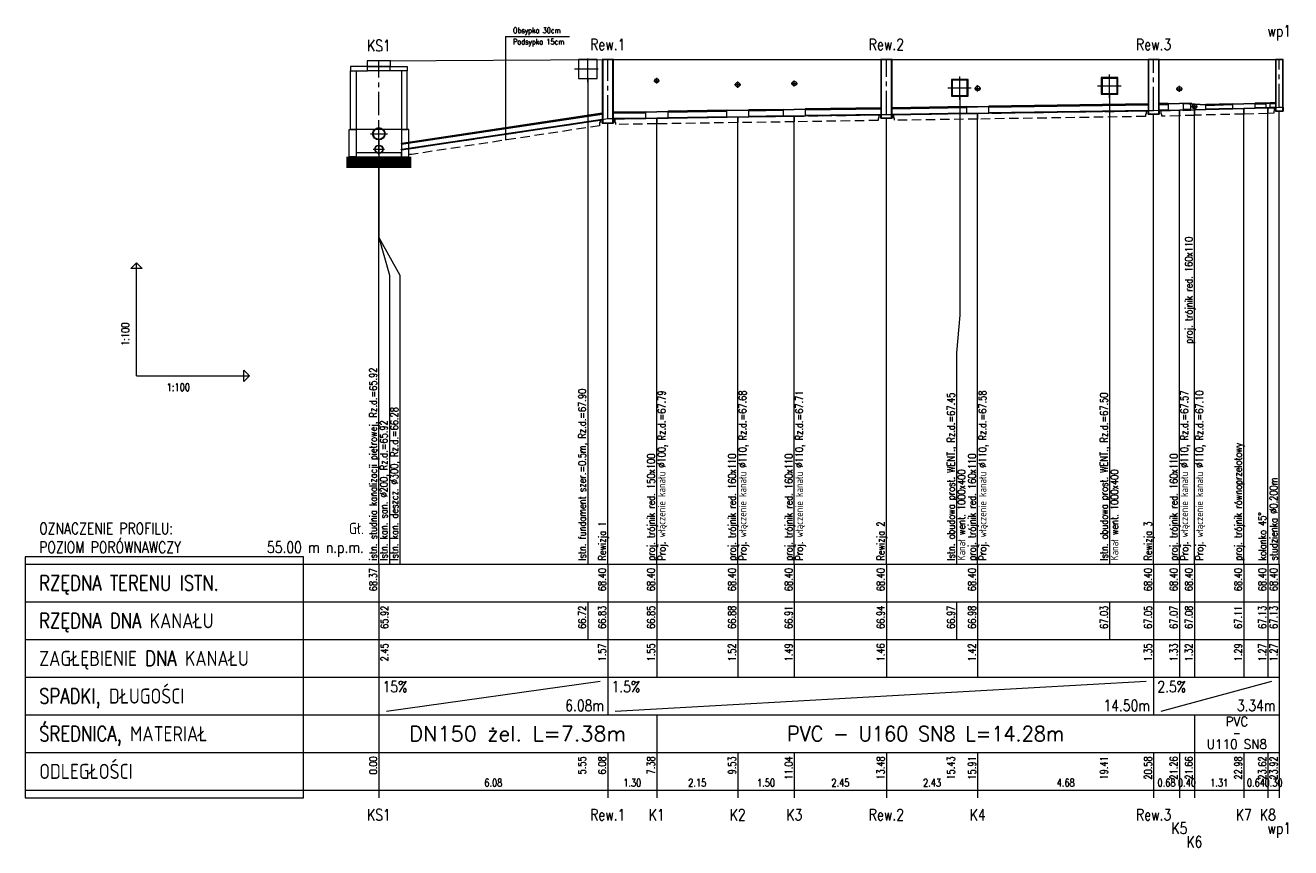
# Model space of a CAD drawing. Header units: millimetres. Extents: x 50853 to 54955, y -8480 to -6058.
# Tile 16 of 28: x 52067 to 52403, y -6993 to -6775. Entities that reach past the tile are written whole.
import ezdxf
from ezdxf.enums import TextEntityAlignment as Align

# ---------------------------------------------------------------- set-up
doc = ezdxf.new("R2010")
doc.units = ezdxf.units.MM
doc.header["$LTSCALE"] = 5
doc.linetypes.add('CENTER', pattern=[2, 1.25, -0.25, 0.25, -0.25])
doc.linetypes.add('DASHED', pattern=[0.75, 0.5, -0.25])
for name, color, linetype, lineweight in [('Liczby', 7, 'Continuous', 20), ('Linie_odn', 7, 'Continuous', 13), ('Linie_opisowe', 7, 'Continuous', 13), ('Linie_tabeli', 7, 'Continuous', 13), ('Odcinki', 5, 'Continuous', 30), ('Opis_PZ', 7, 'Continuous', 20), ('Opis_uzbr_p', 7, 'Continuous', 20), ('Opis_wl', 7, 'Continuous', 20), ('Osie', 7, 'CENTER', 13), ('Podsypki', 7, 'DASHED', 13), ('Ter_istn', 8, 'Continuous', 13), ('Uzbr_podz', 7, 'Continuous', 13), ('Wezly', 5, 'Continuous', 13), ('Wymiary', 7, 'Continuous', 13)]:
    doc.layers.add(name, color=color, linetype=linetype, lineweight=lineweight)
doc.styles.add('Styl1', font='SIMPLEX.shx', dxfattribs={"width": 0.8})
doc.styles.add('Styl10', font='SIMPLEX.shx', dxfattribs={"width": 0.8})
doc.styles.add('Styl13', font='SIMPLEX.shx', dxfattribs={"width": 0.8})
doc.styles.add('Styl15', font='SIMPLEX.shx', dxfattribs={"width": 0.8})
doc.styles.add('Styl17', font='SIMPLEX.shx', dxfattribs={"width": 0.8})
doc.styles.add('Styl19', font='SIMPLEX.shx', dxfattribs={"width": 0.8})
doc.styles.add('Styl2', font='SIMPLEX.shx', dxfattribs={"width": 0.8})
doc.styles.add('Styl25', font='SIMPLEX.shx', dxfattribs={"width": 0.8})
doc.styles.add('Styl3', font='SIMPLEX.shx', dxfattribs={"width": 0.8})
doc.styles.add('Styl4', font='SIMPLEX.shx', dxfattribs={"width": 0.8})
doc.styles.add('Styl5', font='SIMPLEX.shx', dxfattribs={"width": 0.8})
doc.styles.add('Styl6', font='SIMPLEX.shx', dxfattribs={"width": 0.8})
doc.styles.add('Styl8', font='SIMPLEX.shx', dxfattribs={"width": 0.8})
doc.styles.add('Styl9', font='SIMPLEX.shx', dxfattribs={"width": 0.8})

msp = doc.modelspace()

# ---------------------------------------------------------------- linework, layer by layer
at = {"layer": 'Linie_odn'}
for p, q in [((52194.85, -6777.49), (52211.87, -6777.49)), ((52194.85, -6777.49), (52194.85, -6804.98)), ((52096.86, -6867.61), (52096.86, -6837.61)), ((52096.86, -6867.61), (52126.86, -6867.61))]:
    msp.add_line(p, q, dxfattribs=at)
for points in [[(52235.01, -6917.61), (52235.01, -6799.1)], [(52256.52, -6917.61), (52256.52, -6798.77)], [(52271.56, -6917.61), (52271.56, -6798.55)], [(52296.01, -6917.61), (52296.01, -6799.2)], [(52320.26, -6917.61), (52320.26, -6797.82)], [(52367.01, -6917.61), (52367.01, -6798.14)], [(52373.84, -6917.61), (52373.84, -6796.95)], [(52377.85, -6917.61), (52377.85, -6796.85)], [(52390.97, -6917.61), (52390.97, -6796.52)], [(52397.37, -6917.61), (52397.37, -6796.36)], [(52400.38, -6917.61), (52400.38, -6797.31)], [(52222.01, -6917.61), (52222.01, -6800.52)], [(52161.21, -6917.61), (52161.21, -6809.41)]]:
    msp.add_lwpolyline(points, dxfattribs=at)
for points in [[(52096.86, -6837.61), (52098.36, -6839.11), (52095.36, -6839.11)], [(52126.86, -6867.61), (52125.36, -6869.11), (52125.36, -6866.11)]]:
    msp.add_lwpolyline(points, close=True, dxfattribs=at)
at = {"layer": 'Linie_opisowe'}
for p, q in [((52216.71, -6788.61), (52216.71, -6917.61)), ((52355.31, -6792.61), (52355.31, -6917.61))]:
    msp.add_line(p, q, dxfattribs=at)
for points in [[(52315.51, -6793.11), (52315.51, -6851.45), (52314.66, -6861.45), (52314.66, -6917.61)], [(52161.21, -6804.81), (52161.21, -6830.81), (52166.81, -6840.81), (52166.81, -6917.61)], [(52161.21, -6808.41), (52161.21, -6830.81), (52164.01, -6840.81), (52164.01, -6917.61)]]:
    msp.add_lwpolyline(points, dxfattribs=at)
at = {"layer": 'Linie_tabeli'}
for p, q in [((52067.29, -6917.61), (52161.21, -6917.61)), ((52161.21, -6917.61), (52400.38, -6917.61)), ((52161.21, -6917.61), (52161.21, -6977.61)), ((52161.21, -6917.61), (52161.21, -6947.61)), ((52222.01, -6917.61), (52222.01, -6947.61)), ((52235.01, -6917.61), (52235.01, -6947.61)), ((52256.52, -6917.61), (52256.52, -6947.61)), ((52271.56, -6917.61), (52271.56, -6947.61)), ((52296.01, -6917.61), (52296.01, -6947.61)), ((52320.26, -6917.61), (52320.26, -6947.61)), ((52367.01, -6917.61), (52367.01, -6947.61)), ((52373.84, -6917.61), (52373.84, -6947.61)), ((52377.85, -6917.61), (52377.85, -6947.61)), ((52390.97, -6917.61), (52390.97, -6947.61)), ((52397.37, -6917.61), (52397.37, -6947.61)), ((52400.38, -6917.61), (52400.38, -6977.61)), ((52400.38, -6917.61), (52400.38, -6947.61)), ((52067.29, -6927.61), (52161.21, -6927.61)), ((52161.21, -6927.61), (52400.38, -6927.61)), ((52216.71, -6927.61), (52216.71, -6937.61)), ((52314.66, -6927.61), (52314.66, -6937.61)), ((52355.31, -6927.61), (52355.31, -6937.61)), ((52067.29, -6937.61), (52161.21, -6937.61)), ((52161.21, -6937.61), (52400.38, -6937.61)), ((52067.29, -6947.61), (52161.21, -6947.61)), ((52161.21, -6947.61), (52400.38, -6947.61)), ((52161.21, -6947.61), (52161.21, -6957.61)), ((52163.21, -6956.61), (52220.01, -6948.61)), ((52222.01, -6947.61), (52222.01, -6957.61)), ((52222.01, -6947.61), (52222.01, -6957.61)), ((52224.01, -6956.61), (52365.01, -6948.61)), ((52367.01, -6947.61), (52367.01, -6957.61)), ((52367.01, -6947.61), (52367.01, -6957.61)), ((52369.01, -6956.61), (52398.38, -6948.61)), ((52400.38, -6947.61), (52400.38, -6957.61)), ((52067.29, -6957.61), (52161.21, -6957.61)), ((52161.21, -6957.61), (52400.38, -6957.61)), ((52235.01, -6957.61), (52235.01, -6967.61)), ((52377.85, -6957.61), (52377.85, -6967.61)), ((52400.38, -6957.61), (52400.38, -6967.61)), ((52067.29, -6967.61), (52161.21, -6967.61)), ((52161.21, -6967.61), (52400.38, -6967.61)), ((52161.21, -6967.61), (52161.21, -6979.61)), ((52222.01, -6967.61), (52222.01, -6979.61)), ((52235.01, -6967.61), (52235.01, -6979.61)), ((52256.52, -6967.61), (52256.52, -6979.61)), ((52271.56, -6967.61), (52271.56, -6979.61)), ((52296.01, -6967.61), (52296.01, -6979.61)), ((52320.26, -6967.61), (52320.26, -6979.61)), ((52367.01, -6967.61), (52367.01, -6979.61)), ((52373.84, -6967.61), (52373.84, -6979.61)), ((52377.85, -6967.61), (52377.85, -6979.61)), ((52390.97, -6967.61), (52390.97, -6979.61)), ((52397.37, -6967.61), (52397.37, -6979.61)), ((52400.38, -6967.61), (52400.38, -6979.61)), ((52067.29, -6977.61), (52161.21, -6977.61)), ((52161.21, -6977.61), (52400.38, -6977.61))]:
    msp.add_line(p, q, dxfattribs=at)
msp.add_lwpolyline([(52067.29, -6979.61), (52141.21, -6979.61), (52141.21, -6915.61), (52067.29, -6915.61)], close=True, dxfattribs=at)
at = {"layer": 'Odcinki'}
for points in [[(52297.51, -6796.56), (52317.26, -6796.26), (52317.26, -6796.18), (52297.51, -6796.48)], [(52323.26, -6796.17), (52365.51, -6795.54), (52365.51, -6795.46), (52323.26, -6796.09)], [(52368.51, -6795.48), (52370.84, -6795.42), (52370.84, -6795.34), (52368.51, -6795.4)], [(52376.84, -6795.27), (52374.85, -6795.32), (52374.85, -6795.24), (52376.84, -6795.19)], [(52380.85, -6795.67), (52387.97, -6795.49), (52387.97, -6795.44), (52380.85, -6795.62)], [(52393.97, -6795.34), (52396.82, -6795.27), (52396.82, -6795.22), (52393.97, -6795.29)], [(52397.92, -6795.24), (52399.38, -6795.21), (52399.38, -6795.15), (52397.92, -6795.19)], [(52167.21, -6806.01), (52220.51, -6798.02), (52220.51, -6797.94), (52167.21, -6805.94)], [(52167.21, -6807.51), (52220.51, -6799.52), (52220.51, -6799.59), (52167.21, -6807.59)], [(52223.51, -6797.77), (52232.01, -6797.64), (52232.01, -6797.57), (52223.51, -6797.7)], [(52223.51, -6799.27), (52232.01, -6799.14), (52232.01, -6799.22), (52223.51, -6799.35)], [(52238.01, -6797.45), (52253.52, -6797.22), (52253.52, -6797.14), (52238.01, -6797.37)], [(52238.01, -6799.05), (52253.52, -6798.82), (52253.52, -6798.9), (52238.01, -6799.13)], [(52259.52, -6797.13), (52268.56, -6796.99), (52268.56, -6796.91), (52259.52, -6797.05)], [(52259.52, -6798.73), (52268.56, -6798.59), (52268.56, -6798.67), (52259.52, -6798.81)], [(52274.56, -6796.9), (52294.51, -6796.6), (52294.51, -6796.52), (52274.56, -6796.82)], [(52274.56, -6798.5), (52294.51, -6798.2), (52294.51, -6798.28), (52274.56, -6798.58)], [(52297.51, -6798.16), (52317.26, -6797.86), (52317.26, -6797.94), (52297.51, -6798.24)], [(52323.26, -6797.77), (52365.51, -6797.14), (52365.51, -6797.22), (52323.26, -6797.85)], [(52368.51, -6797.08), (52370.84, -6797.02), (52370.84, -6797.1), (52368.51, -6797.16)], [(52376.84, -6796.87), (52374.85, -6796.92), (52374.85, -6797), (52376.84, -6796.95)], [(52380.85, -6796.77), (52387.97, -6796.59), (52387.97, -6796.65), (52380.85, -6796.83)], [(52393.97, -6796.44), (52396.82, -6796.37), (52396.82, -6796.43), (52393.97, -6796.5)], [(52397.92, -6796.34), (52399.38, -6796.31), (52399.38, -6796.36), (52397.92, -6796.4)]]:
    msp.add_lwpolyline(points, close=True, dxfattribs=at)
at = {"layer": 'Opis_wl'}
for centre, radius in [((52235.01, -6789.21), 0.55), ((52235.01, -6789.21), 0.5), ((52271.56, -6789.96), 0.605), ((52271.56, -6789.96), 0.55), ((52256.52, -6790.26), 0.605), ((52256.52, -6790.26), 0.55), ((52320.26, -6791.26), 0.605), ((52320.26, -6791.26), 0.55), ((52373.84, -6791.36), 0.605), ((52373.84, -6791.36), 0.55), ((52377.85, -6796.06), 0.605), ((52377.85, -6796.06), 0.55)]:
    msp.add_circle(centre, radius, dxfattribs=at)
at = {"layer": 'Osie'}
for p, q in [((52216.71, -6789.61), (52216.71, -6782.61)), ((52161.21, -6808.41), (52161.21, -6783.91)), ((52213.21, -6786.11), (52220.21, -6786.11)), ((52222.01, -6799.29), (52222.01, -6783.61)), ((52296.01, -6798.18), (52296.01, -6783.61)), ((52367.01, -6797.12), (52367.01, -6783.61)), ((52400.38, -6796.28), (52400.38, -6783.61)), ((52234.26, -6789.21), (52235.76, -6789.21)), ((52235.01, -6789.96), (52235.01, -6788.46)), ((52256.52, -6791.09), (52256.52, -6789.44)), ((52271.56, -6790.79), (52271.56, -6789.14)), ((52315.51, -6794.31), (52315.51, -6787.91)), ((52315.51, -6794.11), (52315.51, -6788.11)), ((52355.31, -6793.81), (52355.31, -6787.41)), ((52355.31, -6793.61), (52355.31, -6787.61)), ((52255.7, -6790.26), (52257.35, -6790.26)), ((52270.74, -6789.96), (52272.39, -6789.96)), ((52312.31, -6791.11), (52318.71, -6791.11)), ((52312.51, -6791.11), (52318.51, -6791.11)), ((52319.44, -6791.26), (52321.09, -6791.26)), ((52320.26, -6792.09), (52320.26, -6790.44)), ((52352.11, -6790.61), (52358.51, -6790.61)), ((52352.31, -6790.61), (52358.31, -6790.61)), ((52373.02, -6791.36), (52374.67, -6791.36)), ((52373.84, -6792.19), (52373.84, -6790.54)), ((52377.03, -6796.06), (52378.68, -6796.06)), ((52377.85, -6796.89), (52377.85, -6795.24)), ((52161.21, -6805.56), (52161.21, -6801.06)), ((52158.96, -6803.31), (52163.46, -6803.31)), ((52161.21, -6808.91), (52161.21, -6805.91)), ((52159.71, -6807.41), (52162.71, -6807.41))]:
    msp.add_line(p, q, dxfattribs=at)
at = {"layer": 'Podsypki'}
for points in [[(52223.99, -6799.34), (52235.01, -6799.17), (52235.01, -6800.1), (52235.01, -6800.1), (52235.01, -6800.67), (52224.17, -6800.84), (52224.17, -6800.29), (52223.99, -6800.29)], [(52235.01, -6799.18), (52256.52, -6798.85), (52256.52, -6799.77), (52256.52, -6799.77), (52256.52, -6800.35), (52235.01, -6800.68), (52235.01, -6800.1), (52235.01, -6800.1)], [(52256.52, -6798.85), (52271.56, -6798.63), (52271.56, -6799.55), (52271.56, -6799.55), (52271.56, -6800.13), (52256.52, -6800.35), (52256.52, -6799.77), (52256.52, -6799.77)], [(52271.56, -6798.63), (52294.03, -6798.29), (52294.03, -6799.18), (52293.85, -6799.18), (52293.85, -6799.79), (52271.56, -6800.13), (52271.56, -6799.55), (52271.56, -6799.55)], [(52297.99, -6798.23), (52320.26, -6797.9), (52320.26, -6798.82), (52320.26, -6798.82), (52320.26, -6799.4), (52298.17, -6799.73), (52298.17, -6799.18), (52297.99, -6799.18)], [(52320.26, -6797.9), (52365.03, -6797.23), (52365.03, -6798.12), (52364.85, -6798.12), (52364.85, -6798.73), (52320.26, -6799.4), (52320.26, -6798.82), (52320.26, -6798.82)], [(52368.99, -6797.15), (52373.84, -6797.03), (52373.84, -6797.95), (52373.84, -6797.95), (52373.84, -6798.53), (52369.17, -6798.65), (52369.17, -6798.12), (52368.99, -6798.12)], [(52373.84, -6797.03), (52377.85, -6796.93), (52377.85, -6797.85), (52377.85, -6797.85), (52377.85, -6798.43), (52373.84, -6798.53), (52373.84, -6797.95), (52373.84, -6797.95)], [(52377.85, -6796.9), (52390.97, -6796.57), (52390.97, -6797.52), (52390.97, -6797.52), (52390.97, -6798.07), (52377.85, -6798.4), (52377.85, -6797.85), (52377.85, -6797.85)], [(52390.97, -6796.57), (52397.37, -6796.41), (52397.37, -6797.36), (52397.37, -6797.36), (52397.37, -6797.91), (52390.97, -6798.07), (52390.97, -6797.52), (52390.97, -6797.52)], [(52397.37, -6796.41), (52399.06, -6796.37), (52399.06, -6797.28), (52398.94, -6797.28), (52398.94, -6797.87), (52397.37, -6797.91), (52397.37, -6797.36), (52397.37, -6797.36)], [(52169.13, -6807.3), (52220.03, -6799.66), (52220.03, -6800.29), (52219.85, -6800.29), (52219.85, -6801.16), (52169.85, -6808.8), (52169.85, -6808.8), (52169.13, -6808.8)]]:
    msp.add_lwpolyline(points, close=True, dxfattribs=at)
at = {"layer": 'Ter_istn'}
msp.add_lwpolyline([(52161.21, -6783.91), (52222.01, -6783.61), (52235.01, -6783.61), (52256.52, -6783.61), (52271.56, -6783.61), (52296.01, -6783.61), (52320.26, -6783.61), (52367.01, -6783.61), (52373.84, -6783.61), (52377.85, -6783.61), (52390.97, -6783.61), (52397.37, -6783.61), (52400.38, -6783.61)], dxfattribs=at)
at = {"layer": 'Uzbr_podz'}
for points in [[(52214.21, -6788.61), (52219.21, -6788.61), (52219.21, -6783.61), (52214.21, -6783.61)], [(52313.31, -6793.31), (52317.71, -6793.31), (52317.71, -6788.91), (52313.31, -6788.91)], [(52313.51, -6793.11), (52317.51, -6793.11), (52317.51, -6789.11), (52313.51, -6789.11)], [(52353.11, -6792.81), (52357.51, -6792.81), (52357.51, -6788.41), (52353.11, -6788.41)], [(52353.31, -6792.61), (52357.31, -6792.61), (52357.31, -6788.61), (52353.31, -6788.61)]]:
    msp.add_lwpolyline(points, close=True, dxfattribs=at)
for centre, radius in [((52161.21, -6803.31), 1.65), ((52161.21, -6803.31), 1.5), ((52161.21, -6807.41), 1.1), ((52161.21, -6807.41), 1)]:
    msp.add_circle(centre, radius, dxfattribs=at)
at = {"layer": 'Wezly'}
for p, q in [((52164.21, -6785.41), (52158.21, -6785.41)), ((52164.21, -6786.61), (52158.21, -6786.61)), ((52320.26, -6796.14), (52317.26, -6796.18)), ((52317.26, -6796.18), (52317.26, -6797.94)), ((52320.26, -6796.22), (52317.26, -6796.26)), ((52323.26, -6796.09), (52320.26, -6796.14)), ((52323.26, -6796.17), (52320.26, -6796.22)), ((52323.26, -6797.85), (52323.26, -6796.09)), ((52373.84, -6795.27), (52370.84, -6795.34)), ((52370.84, -6795.34), (52370.84, -6797.1)), ((52373.84, -6795.35), (52370.84, -6795.42)), ((52376.84, -6795.19), (52373.84, -6795.27)), ((52376.84, -6795.27), (52373.84, -6795.35)), ((52377.85, -6795.43), (52374.85, -6795.24)), ((52374.85, -6795.24), (52374.85, -6797)), ((52377.85, -6795.5), (52374.85, -6795.32)), ((52376.84, -6796.95), (52376.84, -6795.19)), ((52380.85, -6795.62), (52377.85, -6795.43)), ((52380.85, -6795.67), (52377.85, -6795.5)), ((52380.85, -6796.83), (52380.85, -6795.62)), ((52390.97, -6795.36), (52387.97, -6795.44)), ((52390.97, -6795.42), (52387.97, -6795.49)), ((52387.97, -6795.44), (52387.97, -6796.65)), ((52393.97, -6795.29), (52390.97, -6795.36)), ((52393.97, -6795.34), (52390.97, -6795.42)), ((52393.97, -6796.5), (52393.97, -6795.29)), ((52397.37, -6795.2), (52396.82, -6795.22)), ((52396.82, -6795.22), (52396.82, -6796.43)), ((52397.37, -6795.26), (52396.82, -6795.27)), ((52397.92, -6795.19), (52397.37, -6795.2)), ((52397.92, -6795.24), (52397.37, -6795.26)), ((52397.92, -6796.4), (52397.92, -6795.19)), ((52235.01, -6797.47), (52232.01, -6797.57)), ((52235.01, -6797.55), (52232.01, -6797.64)), ((52232.01, -6797.57), (52232.01, -6799.22)), ((52232.01, -6799.14), (52235.01, -6799.1)), ((52232.01, -6799.22), (52235.01, -6799.17)), ((52238.01, -6797.37), (52235.01, -6797.47)), ((52238.01, -6797.45), (52235.01, -6797.55)), ((52235.01, -6799.1), (52238.01, -6799.05)), ((52235.01, -6799.17), (52238.01, -6799.13)), ((52238.01, -6799.13), (52238.01, -6797.37)), ((52256.52, -6797.09), (52253.52, -6797.14)), ((52253.52, -6797.14), (52253.52, -6798.9)), ((52256.52, -6797.17), (52253.52, -6797.22)), ((52253.52, -6798.82), (52256.52, -6798.77)), ((52253.52, -6798.9), (52256.52, -6798.85)), ((52259.52, -6797.05), (52256.52, -6797.09)), ((52259.52, -6797.13), (52256.52, -6797.17)), ((52256.52, -6798.77), (52259.52, -6798.73)), ((52256.52, -6798.85), (52259.52, -6798.81)), ((52259.52, -6798.81), (52259.52, -6797.05)), ((52271.56, -6796.87), (52268.56, -6796.91)), ((52268.56, -6796.91), (52268.56, -6798.67)), ((52271.56, -6796.95), (52268.56, -6796.99)), ((52268.56, -6798.59), (52271.56, -6798.55)), ((52268.56, -6798.67), (52271.56, -6798.63)), ((52274.56, -6796.82), (52271.56, -6796.87)), ((52274.56, -6796.9), (52271.56, -6796.95)), ((52271.56, -6798.55), (52274.56, -6798.5)), ((52271.56, -6798.63), (52274.56, -6798.58)), ((52274.56, -6798.58), (52274.56, -6796.82)), ((52317.26, -6797.86), (52320.26, -6797.82)), ((52317.26, -6797.94), (52320.26, -6797.9)), ((52320.26, -6797.82), (52323.26, -6797.77)), ((52320.26, -6797.9), (52323.26, -6797.85)), ((52370.84, -6797.02), (52373.84, -6796.95)), ((52370.84, -6797.1), (52373.84, -6797.03)), ((52373.84, -6796.95), (52376.84, -6796.87)), ((52373.84, -6797.03), (52376.84, -6796.95)), ((52374.85, -6796.92), (52377.85, -6796.85)), ((52374.85, -6797), (52377.85, -6796.91)), ((52377.85, -6796.85), (52380.85, -6796.77)), ((52377.85, -6796.91), (52380.85, -6796.83)), ((52387.97, -6796.59), (52390.97, -6796.52)), ((52387.97, -6796.65), (52390.97, -6796.57)), ((52390.97, -6796.52), (52393.97, -6796.44)), ((52390.97, -6796.57), (52393.97, -6796.5)), ((52396.82, -6796.37), (52397.37, -6796.36)), ((52396.82, -6796.43), (52397.37, -6796.41)), ((52397.37, -6796.36), (52397.92, -6796.34)), ((52397.37, -6796.41), (52397.92, -6796.4)), ((52167.81, -6802.21), (52154.61, -6802.21))]:
    msp.add_line(p, q, dxfattribs=at)
for points in [[(52158.21, -6785.41), (52153.71, -6785.41), (52153.71, -6786.61), (52158.21, -6786.61)], [(52158.09, -6785.41), (52164.34, -6785.41), (52164.34, -6783.91), (52158.09, -6783.91)], [(52164.21, -6785.41), (52168.71, -6785.41), (52168.71, -6786.61), (52164.21, -6786.61)], [(52220.51, -6783.61), (52223.51, -6783.61), (52223.51, -6783.61), (52220.51, -6783.61)], [(52220.51, -6800.52), (52223.51, -6800.52), (52223.51, -6783.61), (52220.51, -6783.61)], [(52220.66, -6800.52), (52223.36, -6800.52), (52223.36, -6783.61), (52220.66, -6783.61)], [(52294.51, -6783.61), (52297.51, -6783.61), (52297.51, -6783.61), (52294.51, -6783.61)], [(52294.51, -6799.21), (52297.51, -6799.21), (52297.51, -6783.61), (52294.51, -6783.61)], [(52294.66, -6799.21), (52297.36, -6799.21), (52297.36, -6783.61), (52294.66, -6783.61)], [(52365.51, -6783.61), (52368.51, -6783.61), (52368.51, -6783.61), (52365.51, -6783.61)], [(52365.51, -6798.14), (52368.51, -6798.14), (52368.51, -6783.61), (52365.51, -6783.61)], [(52365.66, -6798.14), (52368.36, -6798.14), (52368.36, -6783.61), (52365.66, -6783.61)], [(52399.38, -6783.61), (52401.38, -6783.61), (52401.38, -6783.61), (52399.38, -6783.61)], [(52399.38, -6797.31), (52401.38, -6797.31), (52401.38, -6783.61), (52399.38, -6783.61)], [(52399.48, -6797.31), (52401.28, -6797.31), (52401.28, -6783.61), (52399.48, -6783.61)], [(52155.21, -6802.21), (52153.71, -6802.21), (52153.71, -6786.61), (52155.21, -6786.61)], [(52167.21, -6802.21), (52168.71, -6802.21), (52168.71, -6786.61), (52167.21, -6786.61)], [(52222.01, -6800.52), (52220.51, -6800.52), (52220.51, -6799.52), (52222.01, -6799.29), (52223.51, -6799.27), (52223.51, -6800.52)], [(52296.01, -6799.2), (52294.51, -6799.2), (52294.51, -6798.2), (52296.01, -6798.18), (52297.51, -6798.16), (52297.51, -6799.2)], [(52367.01, -6798.14), (52365.51, -6798.14), (52365.51, -6797.14), (52367.01, -6797.12), (52368.51, -6797.08), (52368.51, -6798.14)], [(52400.38, -6797.31), (52399.38, -6797.31), (52399.38, -6796.31), (52400.38, -6796.28), (52401.38, -6796.28), (52401.38, -6797.31)], [(52155.21, -6809.41), (52153.29, -6809.41), (52153.29, -6802.21), (52155.21, -6802.21)], [(52167.21, -6809.41), (52169.13, -6809.41), (52169.13, -6802.21), (52167.21, -6802.21)], [(52155.21, -6809.41), (52167.21, -6809.41), (52167.21, -6808.41), (52155.21, -6808.41)]]:
    msp.add_lwpolyline(points, close=True, dxfattribs=at)
for points, const_width in [([(52152.57, -6810.41), (52169.85, -6810.41)], 2), ([(52152.57, -6811.91), (52169.85, -6811.91)], 1)]:
    msp.add_lwpolyline(points, dxfattribs=dict(at, const_width=const_width))

# ---------------------------------------------------------------- texts
at = {"layer": 'Liczby', "width": 0.8}
for s, height, style, p in [('wp1', 3, 'Styl13', (52400.38, -6777.51)), ('KS1', 3, 'Styl13', (52161.21, -6781.41)), ('Rew.1', 3, 'Styl13', (52222.01, -6781.11)), ('Rew.2', 3, 'Styl13', (52296.01, -6781.11)), ('Rew.3', 3, 'Styl13', (52367.01, -6781.11)), ('6.08', 2, 'Styl6', (52191.61, -6976.61)), ('1.30', 2, 'Styl6', (52228.51, -6976.61)), ('2.15', 2, 'Styl6', (52245.77, -6976.61)), ('1.50', 2, 'Styl6', (52264.04, -6976.61)), ('2.45', 2, 'Styl6', (52283.79, -6976.61)), ('2.43', 2, 'Styl6', (52308.14, -6976.61)), ('4.68', 2, 'Styl6', (52343.64, -6976.61)), ('0.68', 2, 'Styl6', (52370.43, -6976.61)), ('0.40', 2, 'Styl6', (52375.85, -6976.61)), ('1.31', 2, 'Styl6', (52384.41, -6976.61)), ('0.64', 2, 'Styl6', (52394.17, -6976.61)), ('0.30', 2, 'Styl6', (52398.88, -6976.61)), ('KS1', 3, 'Styl13', (52161.21, -6985.61)), ('Rew.1', 3, 'Styl13', (52222.01, -6985.61)), ('K1', 3, 'Styl13', (52235.01, -6985.61)), ('K2', 3, 'Styl13', (52256.52, -6985.61)), ('K3', 3, 'Styl13', (52271.56, -6985.61)), ('Rew.2', 3, 'Styl13', (52296.01, -6985.61)), ('K4', 3, 'Styl13', (52320.26, -6985.61)), ('Rew.3', 3, 'Styl13', (52367.01, -6985.61)), ('K7', 3, 'Styl13', (52390.97, -6985.61)), ('K8', 3, 'Styl13', (52397.37, -6985.61)), ('K5', 3, 'Styl13', (52373.84, -6989.21)), ('wp1', 3, 'Styl13', (52400.38, -6989.21)), ('K6', 3, 'Styl13', (52377.85, -6992.81))]:
    msp.add_text(s, height=height, dxfattribs=dict(at, style=style)).set_placement(p, align=Align.CENTER)
for s, style, p in [('OZNACZENIE PROFILU:', 'Styl9', (52070.99, -6909.61)), ('POZIOM PORÓWNAWCZY', 'Styl10', (52070.99, -6914.61)), ('15%', 'Styl4', (52162.21, -6951.61)), ('1.5%', 'Styl4', (52223.01, -6951.61)), ('2.5%', 'Styl4', (52368.01, -6951.61))]:
    msp.add_text(s, height=3, dxfattribs=dict(at, style=style)).set_placement(p)
for s, style, p in [('Gł.', 'Styl9', (52157.21, -6909.61)), ('55.00 m n.p.m.', 'Styl10', (52157.21, -6914.61)), ('6.08m', 'Styl4', (52221.01, -6956.61)), ('14.50m', 'Styl4', (52366.01, -6956.61)), ('3.34m', 'Styl4', (52399.38, -6956.61))]:
    msp.add_text(s, height=3, dxfattribs=dict(at, style=style)).set_placement(p, align=Align.RIGHT)
for s, style, p in [('68.37', 'Styl2', (52160.71, -6918.61)), ('68.40', 'Styl2', (52221.51, -6918.61)), ('68.40', 'Styl2', (52234.51, -6918.61)), ('68.40', 'Styl2', (52256.02, -6918.61)), ('68.40', 'Styl2', (52271.06, -6918.61)), ('68.40', 'Styl2', (52295.51, -6918.61)), ('68.40', 'Styl2', (52319.76, -6918.61)), ('68.40', 'Styl2', (52366.51, -6918.61)), ('68.40', 'Styl2', (52373.34, -6918.61)), ('68.40', 'Styl2', (52377.35, -6918.61)), ('68.40', 'Styl2', (52390.47, -6918.61)), ('68.40', 'Styl2', (52396.87, -6918.61)), ('68.40', 'Styl2', (52399.88, -6918.61)), ('65.92', 'Styl2', (52163.71, -6928.61)), ('66.72', 'Styl3', (52216.21, -6928.61)), ('66.83', 'Styl2', (52221.51, -6928.61)), ('66.85', 'Styl2', (52234.51, -6928.61)), ('66.88', 'Styl2', (52256.02, -6928.61)), ('66.91', 'Styl2', (52271.06, -6928.61)), ('66.94', 'Styl2', (52295.51, -6928.61)), ('66.97', 'Styl3', (52314.16, -6928.61)), ('66.98', 'Styl2', (52319.76, -6928.61)), ('67.03', 'Styl3', (52354.81, -6928.61)), ('67.05', 'Styl2', (52366.51, -6928.61)), ('67.07', 'Styl2', (52373.34, -6928.61)), ('67.08', 'Styl2', (52377.35, -6928.61)), ('67.11', 'Styl2', (52390.47, -6928.61)), ('67.13', 'Styl2', (52396.87, -6928.61)), ('67.13', 'Styl2', (52399.88, -6928.61)), ('2.45', 'Styl2', (52163.71, -6938.61)), ('1.57', 'Styl2', (52221.51, -6938.61)), ('1.55', 'Styl2', (52234.51, -6938.61)), ('1.52', 'Styl2', (52256.02, -6938.61)), ('1.49', 'Styl2', (52271.06, -6938.61)), ('1.46', 'Styl2', (52295.51, -6938.61)), ('1.42', 'Styl2', (52319.76, -6938.61)), ('1.35', 'Styl2', (52366.51, -6938.61)), ('1.33', 'Styl2', (52373.34, -6938.61)), ('1.32', 'Styl2', (52377.35, -6938.61)), ('1.29', 'Styl2', (52390.47, -6938.61)), ('1.27', 'Styl2', (52396.87, -6938.61)), ('1.27', 'Styl2', (52399.88, -6938.61)), ('0.00', 'Styl2', (52160.71, -6968.61)), ('5.55', 'Styl3', (52216.21, -6968.61)), ('6.08', 'Styl2', (52221.51, -6968.61)), ('7.38', 'Styl2', (52234.51, -6968.61)), ('9.53', 'Styl2', (52256.02, -6968.61)), ('11.04', 'Styl2', (52271.06, -6968.61)), ('13.48', 'Styl2', (52295.51, -6968.61)), ('15.43', 'Styl3', (52314.16, -6968.61)), ('15.91', 'Styl2', (52319.76, -6968.61)), ('19.41', 'Styl3', (52354.81, -6968.61)), ('20.58', 'Styl2', (52366.51, -6968.61)), ('21.26', 'Styl2', (52373.34, -6968.61)), ('21.66', 'Styl2', (52377.35, -6968.61)), ('22.98', 'Styl2', (52390.47, -6968.61)), ('23.62', 'Styl2', (52396.87, -6968.61)), ('23.92', 'Styl2', (52399.88, -6968.61))]:
    msp.add_text(s, height=2, rotation=90, dxfattribs=dict(at, style=style)).set_placement(p, align=Align.RIGHT)
at = {"layer": 'Liczby', "style": 'Styl5'}
for s, height, width, p, p2 in [('DN150 żel. L=7.38m', 4, 0.930462, (52169.31, -6964.61), (52226.91, -6964.61)), ('PVC - U160 SN8 L=14.28m', 4, 0.849231, (52269.63, -6964.61), (52343.23, -6964.61)), ('PVC', 2.5, 0.9, (52386.12, -6960.61), (52392.12, -6960.61)), ('U110 SN8', 2.5, 0.902013, (52381.12, -6966.61), (52397.12, -6966.61)), ('-', 2.5, 0.933333, (52388.12, -6963.61), (52390.12, -6963.61))]:
    msp.add_text(s, height=height, dxfattribs=dict(at, width=width)).set_placement(p, p2, align=Align.FIT)
at = {"layer": 'Linie_odn', "style": 'Styl25', "width": 0.8}
for s, p in [('Obsypka 30cm', (52196.85, -6776.61)), ('Podsypka 15cm', (52196.85, -6779.61))]:
    msp.add_text(s, height=1.5, dxfattribs=at).set_placement(p)
at = {"layer": 'Linie_tabeli', "style": 'Styl1', "width": 0.8}
for s, p in [('RZĘDNA TERENU ISTN.', (52070.99, -6924.61)), ('RZĘDNA DNA KANAŁU', (52070.99, -6934.61)), ('ZAGŁĘBIENIE DNA KANAŁU', (52070.99, -6944.61)), ('SPADKI, DŁUGOŚCI', (52070.99, -6954.61)), ('ŚREDNICA, MATERIAŁ', (52070.99, -6964.61)), ('ODLEGŁOŚCI', (52070.99, -6974.61))]:
    msp.add_text(s, height=4, dxfattribs=at).set_placement(p)
at = {"layer": 'Opis_PZ', "style": 'Styl15', "width": 0.8}
for s, p in [('proj. trójnik red. 160x110', (52377.35, -6859.01)), ('istn. studnia kanalizacji piętrowej, Rz.d.=65.92', (52160.71, -6916.61)), ('proj. trójnik równoprzelotowy', (52390.47, -6916.61)), ('proj. trójnik red. 150x100', (52234.51, -6916.61)), ('proj. trójnik red. 160x110', (52256.02, -6916.61)), ('proj. trójnik red. 160x110', (52271.06, -6916.61)), ('proj. trójnik red. 160x110', (52319.76, -6916.61)), ('proj. trójnik red. 160x110', (52373.34, -6916.61)), ('studzienka %%C0.200m', (52399.88, -6916.61)), ('kolanko 45%%d', (52396.87, -6916.61)), ('Rewizja 1', (52221.51, -6916.61)), ('Rewizja 2', (52295.51, -6916.61)), ('Rewizja 3', (52366.51, -6916.61))]:
    msp.add_text(s, height=2, rotation=90, dxfattribs=at).set_placement(p)
at = {"layer": 'Opis_uzbr_p', "style": 'Styl19', "width": 0.8}
for s, p in [('Istn. fundament szer.=0.5m, Rz.d.=67.90', (52216.21, -6916.61)), ('Istn. obudowa prost. WENT., Rz.d.=67.45', (52314.16, -6916.61)), ('Istn. obudowa prost. WENT., Rz.d.=67.50', (52354.81, -6916.61)), ('Istn. kan. deszcz. %%C300, Rz.d.=66.28', (52166.31, -6916.61)), ('Istn. kan. san. %%C200, Rz.d.=65.92', (52163.51, -6916.61)), ('Kanał went. 1000x400', (52316.96, -6916.61)), ('Kanał went. 1000x400', (52357.61, -6916.61))]:
    msp.add_text(s, height=2, rotation=90, dxfattribs=at).set_placement(p)
at = {"layer": 'Opis_wl', "style": 'Styl17', "width": 0.8}
for s, p in [('Proj. włączenie kanału %%C100, Rz.d.=67.79', (52237.31, -6916.61)), ('Proj. włączenie kanału %%C110, Rz.d.=67.68', (52258.82, -6916.61)), ('Proj. włączenie kanału %%C110, Rz.d.=67.71', (52273.86, -6916.61)), ('Proj. włączenie kanału %%C110, Rz.d.=67.58', (52322.56, -6916.61)), ('Proj. włączenie kanału %%C110, Rz.d.=67.57', (52376.14, -6916.61)), ('Proj. włączenie kanału %%C110, Rz.d.=67.10', (52380.15, -6916.61))]:
    msp.add_text(s, height=2, rotation=90, dxfattribs=at).set_placement(p)
at = {"layer": 'Wymiary', "style": 'Styl8', "width": 0.8}
msp.add_text('1:100', height=2, rotation=90, dxfattribs=at).set_placement((52094.86, -6859.61))
msp.add_text('1:100', height=2, dxfattribs=at).set_placement((52104.86, -6871.61))

doc.saveas('drawing.dxf')
